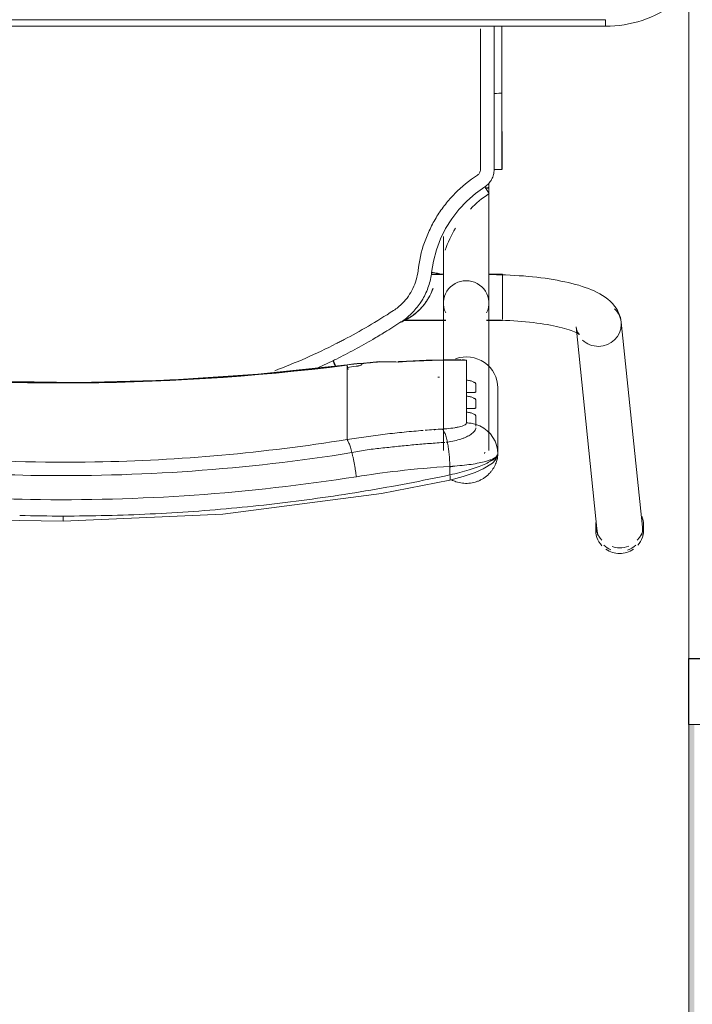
# Model space of a CAD drawing. Header units: metres. Extents: x 1.7 to 42.3, y -72.9 to -47.6.
# Tile 87 of 216: x 9.336 to 9.642, y -62.568 to -62.119. Entities that reach past the tile are written whole.
import ezdxf

# ---------------------------------------------------------------- set-up
doc = ezdxf.new("R2010")
doc.units = ezdxf.units.M
doc.linetypes.add('Traço', pattern=[0.006, 0.003, -0.003])
doc.linetypes.add('Traço_2_', pattern=[0.006, 0.003, -0.003])
for name, color, linetype, lineweight in [('A-GLAZ', 7, 'Continuous', 18), ('A-WALL', 7, 'Continuous', 18), ('A-WALL-PATT', 7, 'Continuous', 18), ('I-FURN', 7, 'Continuous', 18)]:
    doc.layers.add(name, color=color, linetype=linetype, lineweight=lineweight)
doc.layers.add('A-GLAZ-HDLN', color=7, linetype='Traço', lineweight=25, true_color=0x00007f)

# ---------------------------------------------------------------- blocks, each defined once
blk = doc.blocks.new('ConjuntoParaAlunoTamanho6 - CJA06_ConjuntoParaAlunoTamanho6-V25-2PAV - FRIGORÍFICA')
at = {"layer": 'I-FURN', "color": 253, "true_color": 0xaaaaaa}
for p, q in [((-0.2643, 0.29456), (-0.2643, 0.29197)), ((-0.2638, 0.29312), (-0.25413, 0.19969)), ((-0.23354, 0.20182), (-0.24321, 0.29526)), ((-0.24254, 0.29197), (-0.24254, 0.29456)), ((-0.1979, 0.25969), (-0.1979, 0.22964)), ((-0.19734, 0.2558), (-0.19665, 0.25395)), ((-0.19385, 0.25812), (-0.19385, 0.19097)), ((-0.19207, 0.25896), (-0.19202, 0.25906)), ((-0.19202, 0.25906), (-0.19192, 0.25949)), ((-0.17315, 0.19097), (-0.17315, 0.25812)), ((-0.19665, 0.25395), (-0.1957, 0.25221)), ((-0.1957, 0.25221), (-0.19451, 0.25062)), ((-0.17493, 0.25435), (-0.17437, 0.25441)), ((-0.12923, 0.2438), (-0.12923, 0.25317)), ((-0.1691, 0.24895), (-0.1691, 0.24864)), ((-0.12923, 0.24214), (-0.12923, 0.2438)), ((-0.18366, 0.24073), (-0.18366, 0.23904)), ((-0.12923, 0.24214), (-0.12923, 0.23653)), ((-0.18366, 0.23345), (-0.18366, 0.23176)), ((-0.12923, 0.23653), (-0.12923, 0.23486)), ((-0.12923, 0.23486), (-0.12923, 0.22925)), ((-0.12923, 0.22925), (-0.12923, 0.22759)), ((-0.18366, 0.22617), (-0.18366, 0.21701)), ((-0.12923, 0.22759), (-0.12923, 0.22197)), ((-0.12923, 0.22197), (-0.12923, 0.22031)), ((-0.11598, 0.22048), (-0.1227, 0.21732)), ((-0.18366, 0.21701), (-0.1818, 0.21679)), ((-0.14414, 0.21757), (-0.12926, 0.21915)), ((-0.19271, 0.19894), (-0.2, 0.19894)), ((-0.2, 0.19844), (-0.2, 0.19411)), ((-0.19271, 0.19879), (-0.19385, 0.19879)), ((-0.19385, 0.19879), (-0.19385, 0.19845)), ((-0.19385, 0.19845), (-0.19385, 0.19764)), ((-0.15474, 0.19894), (-0.17429, 0.19894)), ((-0.15494, 0.19879), (-0.17429, 0.19879)), ((-0.2, 0.19393), (-0.2, 0.18575)), ((-0.19385, 0.19367), (-0.19385, 0.1916)), ((-0.2, 0.18573), (-0.2, 0.17922)), ((-0.19385, 0.18688), (-0.19385, 0.18582)), ((-0.19385, 0.18371), (-0.19385, 0.18582)), ((-0.19385, 0.17809), (-0.19385, 0.18068)), ((-0.2, 0.17916), (-0.2, 0.17794)), ((-0.2, 0.17794), (-0.19377, 0.17794)), ((-0.17323, 0.17794), (-0.1676, 0.17794)), ((-0.17268, 0.17809), (-0.16757, 0.17809)), ((-0.19385, 0.13857), (-0.19385, 0.13643)), ((-0.19983, 0.13021), (-0.19982, 0.0953)), ((-0.19982, 0.06488), (-0.19982, 0.0953)), ((-0.19982, 0.0953), (-0.19982, 0.09529)), ((-0.19623, 0.09556), (-0.19738, 0.09554)), ((0.247, 0.06497), (-0.247, 0.06497)), ((-0.247, 0.06497), (-0.247, 0.06197)), ((0.247, 0.06497), (-0.247, 0.06497))]:
    blk.add_line(p, q, dxfattribs=at)
at = {"layer": 'I-FURN', "color": 253, "true_color": 0xaaaaaa, "flags": 128}
for points in [[(0.0001, 0.2904), (-0.07267, 0.28721), (-0.14486, 0.2777), (-0.17603, 0.27161)], [(0.17623, 0.27161), (0.10331, 0.28398), (0.03018, 0.28985), (0.0001, 0.2904)], [(-0.17603, 0.27161), (-0.18218, 0.26997), (-0.18761, 0.26812), (-0.19131, 0.26652), (-0.19557, 0.2639), (-0.19708, 0.26226), (-0.19765, 0.26113), (-0.1979, 0.25971)], [(-0.17607, 0.26928), (-0.17607, 0.26831), (-0.17607, 0.26734), (-0.17607, 0.26637), (-0.17607, 0.2654)], [(-0.1979, 0.24468), (-0.1979, 0.2522), (-0.1979, 0.25971)], [(-0.1979, 0.25969), (-0.19776, 0.25773), (-0.19734, 0.2558)], [(-0.1979, 0.25969), (-0.1979, 0.25218), (-0.1979, 0.24467), (-0.1979, 0.23715), (-0.1979, 0.22964)], [(-0.19451, 0.25062), (-0.19311, 0.2492), (-0.19152, 0.24799)], [(-0.19152, 0.24799), (-0.18977, 0.24701), (-0.1879, 0.24628)], [(-0.1879, 0.24243), (-0.1879, 0.24339), (-0.1879, 0.24435), (-0.1879, 0.24532), (-0.1879, 0.24628)], [(-0.18366, 0.24561), (-0.18366, 0.24439), (-0.18366, 0.24317), (-0.18366, 0.24195), (-0.18366, 0.24073)], [(-0.1879, 0.23515), (-0.1879, 0.23603), (-0.1879, 0.23692), (-0.1879, 0.2378), (-0.1879, 0.23868)], [(-0.18366, 0.23904), (-0.18366, 0.23764), (-0.18366, 0.23624), (-0.18366, 0.23485), (-0.18366, 0.23345)], [(-0.1879, 0.22787), (-0.1879, 0.22876), (-0.1879, 0.22964), (-0.1879, 0.23052), (-0.1879, 0.23141)], [(-0.18366, 0.23176), (-0.18366, 0.23036), (-0.18366, 0.22897), (-0.18366, 0.22757), (-0.18366, 0.22617)], [(-0.12926, 0.21915), (-0.08865, 0.22342), (-0.0479, 0.2261), (-0.00707, 0.22717), (0.03376, 0.22666), (0.07455, 0.22454), (0.11521, 0.22083), (0.12946, 0.21915)], [(-0.12923, 0.22031), (-0.12923, 0.22007), (-0.12923, 0.21984), (-0.12923, 0.21961), (-0.12923, 0.21937)], [(-0.18111, 0.21677), (-0.16533, 0.21701), (-0.15331, 0.21761)], [(-0.1359, 0.2187), (-0.1359, 0.21878), (-0.1359, 0.21886), (-0.1359, 0.21893), (-0.1359, 0.21901)], [(-0.23354, 0.20182), (-0.23373, 0.20287), (-0.23403, 0.20376), (-0.23437, 0.20445), (-0.23469, 0.20492), (-0.23492, 0.20521), (-0.23505, 0.20534), (-0.23507, 0.20536)], [(-0.23507, 0.20536), (-0.23501, 0.20531), (-0.23482, 0.20518), (-0.23451, 0.20499), (-0.23408, 0.20476), (-0.23355, 0.20449), (-0.23291, 0.2042), (-0.23217, 0.20389), (-0.23133, 0.20358), (-0.23041, 0.20326), (-0.22941, 0.20294), (-0.22832, 0.20262), (-0.22717, 0.2023), (-0.22594, 0.20199), (-0.22464, 0.20169), (-0.22328, 0.2014), (-0.22186, 0.20112), (-0.22039, 0.20086), (-0.21886, 0.2006), (-0.21729, 0.20036), (-0.21567, 0.20014), (-0.214, 0.19993), (-0.2123, 0.19973), (-0.21057, 0.19956), (-0.2088, 0.1994), (-0.207, 0.19926), (-0.20518, 0.19913), (-0.20334, 0.19903), (-0.20148, 0.19894), (-0.19961, 0.19888), (-0.19772, 0.19883), (-0.19583, 0.1988), (-0.19394, 0.19879), (-0.19385, 0.19879)], [(-0.25413, 0.19969), (-0.25375, 0.19762), (-0.25311, 0.19572), (-0.25226, 0.19403), (-0.25129, 0.19256), (-0.25023, 0.19128), (-0.24913, 0.19017), (-0.24799, 0.18919), (-0.24683, 0.18832), (-0.24563, 0.18753), (-0.24441, 0.18681), (-0.24316, 0.18615), (-0.24188, 0.18553), (-0.24055, 0.18496), (-0.23919, 0.18441), (-0.23778, 0.1839), (-0.23633, 0.18341), (-0.23483, 0.18295), (-0.2333, 0.18251), (-0.23171, 0.1821), (-0.23008, 0.1817), (-0.22841, 0.18133), (-0.2267, 0.18098), (-0.22495, 0.18064), (-0.22315, 0.18033), (-0.22132, 0.18004), (-0.21946, 0.17976), (-0.21756, 0.17951), (-0.21562, 0.17928), (-0.21366, 0.17906), (-0.21168, 0.17887), (-0.20967, 0.1787), (-0.20763, 0.17855), (-0.20558, 0.17842), (-0.20352, 0.17831), (-0.20144, 0.17823), (-0.19935, 0.17816), (-0.19725, 0.17811), (-0.19515, 0.17809), (-0.19385, 0.17809)], [(-0.19385, 0.13857), (-0.19385, 0.14057), (-0.19385, 0.14257), (-0.19385, 0.14457), (-0.19385, 0.14656), (-0.19385, 0.14855), (-0.19385, 0.15053), (-0.19385, 0.15249), (-0.19385, 0.15444), (-0.19385, 0.15637), (-0.19385, 0.15827), (-0.19385, 0.16015), (-0.19385, 0.162), (-0.19385, 0.16382), (-0.19385, 0.1656), (-0.19385, 0.16735), (-0.19385, 0.16905), (-0.19385, 0.17071), (-0.19385, 0.17233), (-0.19385, 0.1739), (-0.19385, 0.17541), (-0.19385, 0.17687), (-0.19385, 0.17828), (-0.19385, 0.17963), (-0.19385, 0.18092), (-0.19385, 0.18215), (-0.19385, 0.18331), (-0.19385, 0.18441), (-0.19385, 0.18544), (-0.19385, 0.1864), (-0.19385, 0.18729), (-0.19385, 0.1881), (-0.19385, 0.18885), (-0.19385, 0.18951), (-0.19385, 0.19011), (-0.19385, 0.19062), (-0.19385, 0.19097)], [(-0.17315, 0.19097), (-0.17315, 0.19051), (-0.17315, 0.18998), (-0.17315, 0.18937), (-0.17315, 0.18869), (-0.17315, 0.18793), (-0.17315, 0.1871), (-0.17315, 0.18619), (-0.17315, 0.18522), (-0.17315, 0.18417), (-0.17315, 0.18306), (-0.17315, 0.18188), (-0.17315, 0.18064), (-0.17315, 0.17934), (-0.17315, 0.17798), (-0.17315, 0.17656), (-0.17315, 0.17508), (-0.17315, 0.17355), (-0.17315, 0.17198), (-0.17315, 0.17035), (-0.17315, 0.16868), (-0.17315, 0.16696), (-0.17315, 0.16521), (-0.17315, 0.16342), (-0.17315, 0.16159), (-0.17315, 0.16066)], [(-0.16841, 0.18438), (-0.16841, 0.18437), (-0.16841, 0.18435), (-0.16841, 0.18434), (-0.16841, 0.18432)], [(-0.16774, 0.17706), (-0.16861, 0.17188), (-0.16997, 0.16679), (-0.17181, 0.16185), (-0.17415, 0.15713), (-0.17693, 0.15265), (-0.18013, 0.14846), (-0.18374, 0.14461), (-0.18771, 0.14113), (-0.19199, 0.13805)], [(-0.19623, 0.13025), (-0.19623, 0.12331), (-0.19623, 0.11637), (-0.19623, 0.10942), (-0.19623, 0.10249), (-0.19623, 0.09556)], [(-0.19738, 0.09554), (-0.19841, 0.0955), (-0.1992, 0.09544), (-0.19969, 0.09537), (-0.19982, 0.0953)], [(-0.247, 0.06497), (-0.24912, 0.06492), (-0.25124, 0.0648), (-0.25334, 0.06459), (-0.25544, 0.06429), (-0.25753, 0.06391), (-0.2596, 0.06345), (-0.26165, 0.0629), (-0.26367, 0.06228), (-0.26567, 0.06157), (-0.26764, 0.06078), (-0.26957, 0.05992), (-0.27147, 0.05898), (-0.27333, 0.05796), (-0.27515, 0.05687), (-0.27693, 0.05571), (-0.27865, 0.05448), (-0.28033, 0.05318), (-0.28195, 0.05181), (-0.28351, 0.05038), (-0.285, 0.04891)], [(0.247, 0.06197), (0.1235, 0.06197), (0, 0.06197), (-0.1235, 0.06197), (-0.247, 0.06197)], [(-0.247, 0.06197), (-0.1235, 0.06197), (0, 0.06197), (0.1235, 0.06197), (0.247, 0.06197)]]:
    blk.add_lwpolyline(points, dxfattribs=at)
at = {"layer": 'I-FURN', "color": 253, "true_color": 0xaaaaaa}
for centre, major_axis, ratio, start_param, end_param in [((-0.25342, 0.29456), (0.01088, 0), 0.965926, 1.570796, 2.185058), ((-0.25342, 0.29456), (0.01088, 0), 0.965926, 0.959427, 1.570796), ((-0.25342, 0.29456), (0.01088, 0), 0.965926, 2.438822, 3.243525), ((-0.25351, 0.29419), (0.01029, 0.00107), 0.967158, 1.815725, 2.256389), ((-0.25342, 0.29197), (0.01088, 0), 0.965926, 1.570796, 1.965237), ((-0.25342, 0.29197), (0.01088, 0), 0.965926, 1.257624, 1.559899), ((-0.25351, 0.29419), (0.01029, 0.00107), 0.967158, 0.685592, 1.060105), ((-0.25342, 0.29456), (0.01088, 0), 0.965926, 6.170166, 7.020457), ((-0.25342, 0.29197), (0.01088, 0), 0.965926, 2.404268, 3.526261), ((-0.25351, 0.29419), (0.01029, 0.00107), 0.967158, 2.780211, 3.141593), ((-0.25342, 0.29197), (0.01088, 0), 0.965926, 6.182855, 7.015454), ((-0.25351, 0.29419), (0.01029, 0.00107), 0.967158, 6.18338, 6.464028), ((-0.1835, 0.22964), (-0.0144, 0), 0.978148, 0, 1.909658), ((0.0001, -0.77159), (1.0211, 0), 0.978148, 1.443771, 1.697822), ((0.0001, -0.77117), (1.0209, 0), 0.978148, 1.443771, 1.697822), ((-0.17927, 0.60128), (0.385, 0), 0.978148, 4.732926, 4.735013), ((-0.17927, 0.60356), (0.395, 0), 0.978148, 4.828782, 4.839414), ((-0.1305, 0.22908), (-0.00124, 0.00992), 0.026339, 2.463316, 2.789234), ((-0.17927, 0.60336), (0.395, 0), 0.978148, 4.701279, 4.780293), ((-0.14501, 0.22754), (-0.00087, 0.00996), 0.018501, 2.957526, 3.350225), ((-0.17927, 0.60263), (0.395, 0), 0.978148, 4.801491, 4.822541), ((-0.17927, 0.60221), (0.3948, 0), 0.978148, 4.828842, 4.839414), ((-0.24383, 0.20075), (0.01029, 0.00107), 0.967158, 1.470991, 3.041787), ((-0.24383, 0.20075), (0.01029, 0.00107), 0.967158, 0.685592, 1.470991), ((-0.24383, 0.20075), (0.01029, 0.00107), 0.967158, 3.041787, 3.827185), ((-0.1835, 0.19097), (0.01035, 0), 0.978148, 2.686587, 4.712389), ((-0.1835, 0.19097), (0.01035, 0), 0.978148, 4.712389, 6.738191), ((-0.1835, 0.13857), (0.01035, 0), 0.069756, 2.648425, 3.665191)]:
    blk.add_ellipse(centre, major_axis=major_axis, ratio=ratio, start_param=start_param, end_param=end_param, dxfattribs=at)
for points in [[(-0.03953, 0.28708), (-0.04612, 0.28677), (-0.05271, 0.28638), (-0.05929, 0.28591)], [(-0.01972, 0.28779), (-0.02633, 0.28763), (-0.03293, 0.2874), (-0.03953, 0.28708)], [(0.0001, 0.28802), (-0.00651, 0.28802), (-0.01312, 0.28795), (-0.01972, 0.28779)], [(0.0001, 0.29036), (0.0001, 0.29029), (0.0001, 0.29001), (0.0001, 0.28916), (0.0001, 0.28841), (0.0001, 0.28802)], [(0.01992, 0.28779), (0.01332, 0.28795), (0.00671, 0.28802), (0.0001, 0.28802)], [(-0.07901, 0.28427), (-0.08557, 0.28365), (-0.09211, 0.28295), (-0.09864, 0.28217)], [(-0.05929, 0.28591), (-0.06588, 0.28544), (-0.07245, 0.28489), (-0.07901, 0.28427)], [(-0.11819, 0.27961), (-0.12468, 0.27869), (-0.13116, 0.27768), (-0.13762, 0.27661)], [(-0.09864, 0.28217), (-0.10517, 0.28139), (-0.11169, 0.28054), (-0.11819, 0.27961)], [(-0.13762, 0.27661), (-0.14407, 0.27553), (-0.15051, 0.27438), (-0.15692, 0.27316)], [(-0.15692, 0.27316), (-0.16332, 0.27194), (-0.16971, 0.27065), (-0.17607, 0.26928)], [(-0.13346, 0.2701), (-0.13339, 0.26956), (-0.13324, 0.26848), (-0.133, 0.26684), (-0.13272, 0.2652), (-0.13242, 0.26359), (-0.13211, 0.26203), (-0.13178, 0.26053), (-0.13155, 0.25959), (-0.13144, 0.25914)], [(-0.17607, 0.2654), (-0.17914, 0.26523), (-0.18504, 0.2647), (-0.19219, 0.26337), (-0.19682, 0.26165), (-0.1979, 0.26035), (-0.1979, 0.25969)], [(-0.1761, 0.26576), (-0.17671, 0.26561), (-0.17731, 0.26545), (-0.17791, 0.26528)], [(-0.17607, 0.2654), (-0.17606, 0.26498), (-0.17604, 0.26413), (-0.17598, 0.26285), (-0.1759, 0.26156), (-0.17579, 0.26028), (-0.17566, 0.25902), (-0.17551, 0.25778), (-0.17533, 0.25659), (-0.17514, 0.25544), (-0.175, 0.25471), (-0.17493, 0.25435)], [(-0.12923, 0.25317), (-0.12932, 0.25327), (-0.1295, 0.25353), (-0.1298, 0.25409), (-0.13011, 0.25481), (-0.13044, 0.25568), (-0.13077, 0.2567), (-0.1311, 0.25786), (-0.13133, 0.2587), (-0.13144, 0.25914)], [(-0.17493, 0.25435), (-0.17484, 0.25392), (-0.17465, 0.25308), (-0.17435, 0.25195), (-0.17403, 0.25093), (-0.17369, 0.25006), (-0.17335, 0.24934), (-0.173, 0.24877), (-0.17277, 0.2485), (-0.17265, 0.2484)], [(-0.14226, 0.2513), (-0.14371, 0.25111), (-0.14516, 0.25093), (-0.14661, 0.25076)], [(-0.16481, 0.24895), (-0.16743, 0.24874), (-0.17004, 0.24856), (-0.17265, 0.2484)], [(-0.15964, 0.24939), (-0.16109, 0.24926), (-0.16254, 0.24913), (-0.16398, 0.24902)], [(-0.14661, 0.25076), (-0.14806, 0.25058), (-0.14951, 0.25042), (-0.15095, 0.25026)], [(-0.1879, 0.24628), (-0.18756, 0.24617), (-0.18687, 0.24599), (-0.18581, 0.24578), (-0.18474, 0.24565), (-0.18402, 0.24561), (-0.18366, 0.24561)], [(-0.13517, 0.21946), (-0.13505, 0.2195), (-0.13479, 0.21957), (-0.13436, 0.21967), (-0.1339, 0.21974), (-0.13357, 0.21979), (-0.1334, 0.21981)], [(-0.09625, 0.22184), (-0.10584, 0.21825), (-0.1152, 0.21414), (-0.12434, 0.2095)], [(-0.15397, 0.21772), (-0.15349, 0.21752), (-0.153, 0.21758), (-0.15247, 0.21788)], [(-0.15247, 0.21788), (-0.15113, 0.21782), (-0.1484, 0.21775), (-0.14556, 0.21776), (-0.14412, 0.21779)], [(-0.12436, 0.21651), (-0.12717, 0.21512), (-0.13276, 0.21224), (-0.13826, 0.20916), (-0.14098, 0.20758)], [(-0.13585, 0.2186), (-0.13587, 0.21862), (-0.13589, 0.21865), (-0.1359, 0.21868), (-0.1359, 0.2187)], [(-0.1227, 0.21732), (-0.12297, 0.21719), (-0.12353, 0.21692), (-0.12408, 0.21665), (-0.12436, 0.21651)], [(-0.12335, 0.21813), (-0.12356, 0.21856), (-0.12377, 0.21898), (-0.12395, 0.21936)], [(-0.12289, 0.21723), (-0.12304, 0.21753), (-0.12319, 0.21783), (-0.12334, 0.21813)], [(-0.12798, 0.20762), (-0.13157, 0.20574), (-0.13889, 0.20168), (-0.14651, 0.19698), (-0.1504, 0.19445)], [(-0.14098, 0.20758), (-0.14188, 0.20704), (-0.14368, 0.20597), (-0.14546, 0.20487), (-0.14635, 0.20432)], [(-0.12434, 0.2095), (-0.12494, 0.2092), (-0.12615, 0.20858), (-0.12737, 0.20794), (-0.12798, 0.20762)], [(-0.14638, 0.20431), (-0.14762, 0.20355), (-0.1501, 0.202), (-0.15256, 0.20043), (-0.15378, 0.19963)], [(-0.16501, 0.19076), (-0.16447, 0.19151), (-0.16331, 0.19295), (-0.16135, 0.19493), (-0.15919, 0.19669), (-0.15764, 0.19771), (-0.15683, 0.19818)], [(-0.15378, 0.19963), (-0.1555, 0.19851), (-0.15869, 0.19594), (-0.16134, 0.1928), (-0.1625, 0.1911)], [(-0.1568, 0.1982), (-0.15576, 0.1988), (-0.15475, 0.1993), (-0.15376, 0.19971)], [(-0.1504, 0.19445), (-0.15113, 0.19396), (-0.15256, 0.19293), (-0.15386, 0.19174), (-0.15448, 0.19112)], [(-0.16371, 0.18924), (-0.16479, 0.18738), (-0.16656, 0.18343), (-0.1675, 0.1792), (-0.16774, 0.17706)], [(-0.1625, 0.1911), (-0.16271, 0.1908), (-0.16313, 0.19018), (-0.16352, 0.18955), (-0.16371, 0.18924)], [(-0.15448, 0.19112), (-0.15645, 0.18912), (-0.15969, 0.18452), (-0.16124, 0.17915), (-0.16156, 0.17636)], [(-0.16774, 0.17706), (-0.16823, 0.17712), (-0.16921, 0.17725), (-0.17046, 0.17746), (-0.17128, 0.17766), (-0.17147, 0.17776), (-0.17146, 0.1778)], [(-0.17391, 0.16699), (-0.17512, 0.16348), (-0.17671, 0.16011), (-0.17864, 0.15696)], [(-0.1854, 0.14823), (-0.18797, 0.14558), (-0.19084, 0.14321), (-0.19391, 0.14119)], [(-0.19391, 0.14119), (-0.19393, 0.14119), (-0.19385, 0.14103), (-0.19344, 0.14033), (-0.19278, 0.13928), (-0.19225, 0.13846), (-0.19199, 0.13805)], [(-0.19199, 0.13805), (-0.19265, 0.13762), (-0.19383, 0.13663), (-0.19519, 0.13473), (-0.19604, 0.13255), (-0.19622, 0.13104), (-0.19623, 0.13025)], [(-0.19623, 0.13025), (-0.19672, 0.13025), (-0.1977, 0.13025), (-0.19891, 0.13024), (-0.19969, 0.13022), (-0.19984, 0.13021), (-0.19982, 0.1302)], [(-0.19982, 0.12147), (-0.19982, 0.12438), (-0.19982, 0.12729), (-0.19982, 0.1302)], [(-0.19982, 0.1302), (-0.19982, 0.12438), (-0.19982, 0.11273), (-0.19982, 0.1011), (-0.19982, 0.09529)], [(-0.18863, 0.13277), (-0.18884, 0.13263), (-0.18922, 0.13231), (-0.18966, 0.1317), (-0.18994, 0.13099), (-0.19, 0.1305), (-0.19, 0.13025)], [(-0.19982, 0.09528), (-0.19982, 0.1011), (-0.19982, 0.10691), (-0.19982, 0.11273)], [(-0.19982, 0.09529), (-0.19982, 0.08515), (-0.19982, 0.07502), (-0.19982, 0.06488)], [(-0.19982, 0.06488), (-0.19982, 0.06837), (-0.19982, 0.07185), (-0.19982, 0.07534)]]:
    blk.add_open_spline(points, degree=3, dxfattribs=at)
for points, knots in [([(-0.13346, 0.2701), (-0.0847, 0.2778), (0.00519, 0.28415), (0.09466, 0.27626), (0.13366, 0.2701)], [-1, -1, -1, -1, -0.444444, 0, 0, 0, 0]), ([(-0.1979, 0.25971), (-0.1979, 0.26019), (-0.19783, 0.26127), (-0.19747, 0.26287), (-0.19695, 0.2643), (-0.19642, 0.26543), (-0.19585, 0.26637), (-0.19534, 0.26711), (-0.19492, 0.26766), (-0.19447, 0.26819), (-0.19382, 0.2689), (-0.19291, 0.26975), (-0.1919, 0.27053), (-0.19105, 0.27107), (-0.1904, 0.27144), (-0.18973, 0.27177), (-0.18883, 0.27217), (-0.18719, 0.27275), (-0.18474, 0.2732), (-0.18174, 0.27315), (-0.17906, 0.27255), (-0.17745, 0.27187), (-0.17679, 0.27153)], [0, 0, 0, 0, 0.0625, 0.125, 0.15625, 0.1875, 0.21875, 0.234375, 0.25, 0.265625, 0.28125, 0.3125, 0.34375, 0.359375, 0.375, 0.390625, 0.40625, 0.4375, 0.5, 0.5625, 0.625, 0.6721865, 0.6721865, 0.6721865, 0.6721865]), ([(-0.1979, 0.25971), (-0.1979, 0.26034), (-0.19688, 0.26187), (-0.19282, 0.26411), (-0.18865, 0.26578), (-0.18491, 0.26704), (-0.18064, 0.26823), (-0.1776, 0.26895), (-0.17607, 0.26928)], [0, 0, 0, 0, 0.25, 0.5, 0.625, 0.75, 0.875, 1, 1, 1, 1]), ([(-0.1761, 0.27156), (-0.17616, 0.27149), (-0.17627, 0.27106), (-0.17619, 0.27003), (-0.17607, 0.26928)], [0.625, 0.625, 0.625, 0.625, 0.75, 1, 1, 1, 1]), ([(-0.17607, 0.2654), (-0.1682, 0.2659), (-0.154, 0.26716), (-0.13977, 0.2691), (-0.13346, 0.2701)], [-1, -1, -1, -1, -0.444444, 0, 0, 0, 0]), ([(-0.13144, 0.25914), (-0.08343, 0.26683), (0.00512, 0.27318), (0.09323, 0.26529), (0.13164, 0.25914)], [-1, -1, -1, -1, -0.444444, 0, 0, 0, 0]), ([(-0.1965, 0.2622), (-0.19671, 0.26207), (-0.1971, 0.26176), (-0.19769, 0.26096), (-0.1979, 0.26021), (-0.1979, 0.25971)], [0.75, 0.75, 0.75, 0.75, 0.8125, 0.875, 1, 1, 1, 1]), ([(-0.19421, 0.2626), (-0.1945, 0.26266), (-0.19502, 0.2627), (-0.19554, 0.2626), (-0.19576, 0.26254)], [0.5473049, 0.5473049, 0.5473049, 0.5473049, 0.625, 0.6812684, 0.6812684, 0.6812684, 0.6812684]), ([(0.12943, 0.25317), (0.08224, 0.26075), (-0.00484, 0.26702), (-0.09148, 0.25924), (-0.12923, 0.25317)], [-1, -1, -1, -1, -0.444444, 0, 0, 0, 0]), ([(-0.17381, 0.25447), (-0.17147, 0.25462), (-0.16677, 0.25497), (-0.1597, 0.25557), (-0.1538, 0.25614), (-0.14908, 0.25663), (-0.14554, 0.25703), (-0.14198, 0.25739), (-0.13843, 0.25782), (-0.13492, 0.25842), (-0.13259, 0.25889), (-0.13144, 0.25914)], [0, 0, 0, 0, 0.166667, 0.333333, 0.5, 0.583333, 0.666667, 0.75, 0.833333, 0.916667, 1, 1, 1, 1]), ([(-0.1879, 0.24778), (-0.18791, 0.24829), (-0.1875, 0.24933), (-0.18588, 0.25077), (-0.184, 0.25182), (-0.1824, 0.2525), (-0.17978, 0.25344), (-0.17715, 0.25404), (-0.17493, 0.25435)], [0, 0, 0, 0, 0.2, 0.4, 0.55, 0.625, 0.7, 1, 1, 1, 1]), ([(-0.12923, 0.25317), (-0.13213, 0.25271), (-0.13647, 0.25207), (-0.14082, 0.25148), (-0.14226, 0.2513)], [-1, -1, -1, -1, -0.8, -0.7, -0.7, -0.7, -0.7]), ([(-0.1879, 0.24628), (-0.1879, 0.24644), (-0.1879, 0.2467), (-0.1879, 0.247), (-0.1879, 0.2471)], [0, 0, 0, 0, 0.4, 0.6, 0.6, 0.6, 0.6]), ([(-0.17265, 0.2484), (-0.17333, 0.24836), (-0.17532, 0.24821), (-0.17777, 0.24791), (-0.17985, 0.24753), (-0.18163, 0.2471), (-0.18322, 0.24646), (-0.18366, 0.2459), (-0.18366, 0.24561)], [-1, -1, -1, -1, -0.888889, -0.666667, -0.555556, -0.444444, -0.222222, 0, 0, 0, 0]), ([(-0.15095, 0.25026), (-0.1524, 0.2501), (-0.1553, 0.24979), (-0.15819, 0.24952), (-0.15964, 0.24939)], [-0.4999999, -0.4999999, -0.4999999, -0.4999999, -0.4, -0.3, -0.3, -0.3, -0.3]), ([(-0.18366, 0.24073), (-0.18428, 0.24075), (-0.18512, 0.24088), (-0.18609, 0.24117), (-0.18671, 0.24142), (-0.18723, 0.2417), (-0.18762, 0.24198), (-0.18784, 0.24222), (-0.1879, 0.24236), (-0.1879, 0.24243)], [0, 0, 0, 0, 0.25, 0.375, 0.5, 0.625, 0.75, 0.875, 1, 1, 1, 1]), ([(-0.1879, 0.23868), (-0.1879, 0.23875), (-0.18784, 0.23885), (-0.18762, 0.23896), (-0.18723, 0.23902), (-0.18671, 0.23904), (-0.18609, 0.23904), (-0.18512, 0.23903), (-0.18428, 0.23902), (-0.18366, 0.23904)], [0, 0, 0, 0, 0.125, 0.25, 0.375, 0.5, 0.625, 0.75, 1, 1, 1, 1]), ([(-0.18366, 0.23345), (-0.18428, 0.23348), (-0.18512, 0.2336), (-0.18609, 0.23389), (-0.18671, 0.23414), (-0.18723, 0.23442), (-0.18762, 0.2347), (-0.18784, 0.23494), (-0.1879, 0.23508), (-0.1879, 0.23515)], [0, 0, 0, 0, 0.25, 0.375, 0.5, 0.625, 0.75, 0.875, 1, 1, 1, 1]), ([(-0.1879, 0.23141), (-0.1879, 0.23147), (-0.18784, 0.23158), (-0.18762, 0.23168), (-0.18723, 0.23174), (-0.18671, 0.23176), (-0.18609, 0.23176), (-0.18512, 0.23175), (-0.18428, 0.23175), (-0.18366, 0.23176)], [0, 0, 0, 0, 0.125, 0.25, 0.375, 0.5, 0.625, 0.75, 1, 1, 1, 1]), ([(-0.18366, 0.22617), (-0.18428, 0.2262), (-0.18512, 0.22633), (-0.18609, 0.22661), (-0.18671, 0.22687), (-0.18723, 0.22714), (-0.18762, 0.22742), (-0.18784, 0.22767), (-0.1879, 0.22781), (-0.1879, 0.22787)], [0, 0, 0, 0, 0.25, 0.375, 0.5, 0.625, 0.75, 0.875, 1, 1, 1, 1]), ([(-0.1359, 0.21901), (-0.1359, 0.21905), (-0.13586, 0.21912), (-0.13573, 0.21923), (-0.13553, 0.21933), (-0.13539, 0.21938), (-0.13534, 0.2194)], [0, 0, 0, 0, 0.125, 0.25, 0.375, 0.4314613, 0.4314613, 0.4314613, 0.4314613]), ([(-0.1334, 0.21866), (-0.1337, 0.21862), (-0.13425, 0.21856), (-0.13488, 0.2185), (-0.13529, 0.21849), (-0.13555, 0.2185), (-0.13573, 0.21853), (-0.13582, 0.21857), (-0.13585, 0.2186)], [0, 0, 0, 0, 0.25, 0.5, 0.625, 0.75, 0.875, 1, 1, 1, 1]), ([(-0.12388, 0.21967), (-0.12372, 0.21936), (-0.12333, 0.2186), (-0.12291, 0.21776), (-0.1227, 0.21732)], [0.5302375, 0.5302375, 0.5302375, 0.5302375, 0.75, 1, 1, 1, 1]), ([(-0.1535, 0.1999), (-0.15406, 0.19967), (-0.15585, 0.19886), (-0.15753, 0.19787), (-0.15863, 0.1971)], [0.6367527, 0.6367527, 0.6367527, 0.6367527, 0.75, 1, 1, 1, 1]), ([(-0.15863, 0.1971), (-0.16081, 0.19558), (-0.16383, 0.19273), (-0.16686, 0.18807), (-0.16796, 0.18563), (-0.16841, 0.18438)], [0, 0, 0, 0, 0.5, 0.75, 1, 1, 1, 1]), ([(-0.16841, 0.18432), (-0.16799, 0.18547), (-0.16725, 0.18714), (-0.16604, 0.18925), (-0.16537, 0.19026), (-0.16501, 0.19076)], [0, 0, 0, 0, 0.5, 0.75, 1, 1, 1, 1]), ([(-0.16156, 0.17636), (-0.16208, 0.17191), (-0.16353, 0.16549), (-0.16692, 0.15729), (-0.1701, 0.15145), (-0.17391, 0.14602), (-0.17976, 0.13936), (-0.18487, 0.13521), (-0.18863, 0.13277)], [0, 0, 0, 0, 0.25, 0.375, 0.5, 0.625, 0.75, 1, 1, 1, 1]), ([(-0.19, 0.13025), (-0.19, 0.12863), (-0.19, 0.12547), (-0.19, 0.12092), (-0.19, 0.1173), (-0.19, 0.1145), (-0.19, 0.11243), (-0.19, 0.11052), (-0.19, 0.10828), (-0.19, 0.10624), (-0.19, 0.10408), (-0.19, 0.10228), (-0.19, 0.10023), (-0.19, 0.09774), (-0.19, 0.09515), (-0.19, 0.09189), (-0.19, 0.08842), (-0.19, 0.08419), (-0.19, 0.08049), (-0.19, 0.07684), (-0.19, 0.07351), (-0.19, 0.07081), (-0.19, 0.0683), (-0.19, 0.06666), (-0.19, 0.06612)], [0, 0, 0, 0, 0.03125, 0.0625, 0.09375, 0.109375, 0.125, 0.140625, 0.15625, 0.1875, 0.203125, 0.21875, 0.234375, 0.25, 0.265625, 0.28125, 0.3125, 0.328125, 0.34375, 0.359375, 0.3671875, 0.375, 0.3828125, 0.3865101, 0.3865101, 0.3865101, 0.3865101]), ([(-0.19623, 0.06488), (-0.19623, 0.06802), (-0.19623, 0.0747), (-0.19623, 0.0849), (-0.19623, 0.09203), (-0.19623, 0.09556)], [0.8397159, 0.8397159, 0.8397159, 0.8397159, 0.8888889, 0.9444444, 1, 1, 1, 1])]:
    blk.add_open_spline(points, degree=3, knots=knots, dxfattribs=at)
blk = doc.blocks.new('JANELA1 - Paineis _2x1_ 2 x 1_00-8467672-2PAV - FRIGORÍFICA')
at = {"layer": 'A-GLAZ', "color": 253, "true_color": 0xaaaaaa}
for p, q in [((1, -0.075), (1, 0.075)), ((0.97, -0.03), (0.97, -0.075)), ((0.97, -0.075), (-0.97, -0.075)), ((0.97, -0.075), (1, -0.075))]:
    blk.add_line(p, q, dxfattribs=at)
at = {"layer": 'A-GLAZ-HDLN', "color": 9, "linetype": 'Traço_2_', "true_color": 0xaaaad4}
for p, q in [((0.97, -0.075), (0.97, 0.075)), ((1, 0.075), (1, -0.075)), ((1, -0.075), (0.97, -0.075))]:
    blk.add_line(p, q, dxfattribs=at)
blk = doc.blocks.new('4 GRE - ESCOLA DE CINEMA E AUDIOVISUAL CINE REX R07_rvt-1-2PAV - FRIGORÍFICA')
at = {"layer": 'A-WALL-PATT', "true_color": 0xd4d4d4}
h = blk.add_hatch(dxfattribs=at)
h.set_pattern_fill('FP_1', color=254, style=0, pattern_type=2)
h.set_pattern_definition([(50, (21.555, -62.9), (0.546555, -0.047815), [0.05715, -0.62865]), (355, (21.555, -62.9), (-0.105728, 0.573166), [0.04572, -0.50292]), (100.451, (21.601, -62.904), (0.440828, 0.52535), [0.04857, -0.53427]), (46.184, (21.555, -62.748), (0.813237, -0.12613), [0.08573, -0.94298]), (96.636, (21.623, -62.758), (0.71221, 0.742287), [0.07286, -0.80141]), (351.184, (21.555, -62.748), (0.712217, 0.742274), [0.06858, -0.75438]), (21, (21.631, -62.786), (0.454846, -0.306795), [0.05715, -0.62865]), (326, (21.631, -62.786), (0.185405, 0.55256), [0.04572, -0.50292]), (71.451, (21.669, -62.811), (0.64025, 0.245763), [0.04857, -0.53427]), (37.5, (21.555, -62.9), (0.009261, 0.2536672), [0.02515, -0.47168, 0.02515, -0.48539, -0.50482]), (37.5, (21.555, -62.9), (0.009261, 0.2536672), [-1.007, 0.02515, -0.47968]), (7.5, (21.555, -62.9), (0.200456, 0.300546), [0.02515, -0.26594, 0.02515, -0.46025, -0.1924]), (7.5, (21.555, -62.9), (0.200456, 0.300546), [-0.77648, 0.02515, -0.16726]), (327.5, (21.385, -62.9), (0.4067682, -0.0171882), [0.02515, -0.16535, 0.02515, -0.56921, -0.78867]), (327.5, (21.385, -62.9), (0.4067682, -0.0171882), [-0.78486, 0.02515, -0.76352]), (317.5, (21.309, -62.9), (0.444383, 0.076279), [0.02515, -0.2225, 0.02515, -0.36957, -0.56007]), (317.5, (21.309, -62.9), (0.444383, 0.076279), [-0.64237, 0.02515, -0.53492])])
h.paths.add_polyline_path([(9.64066, -71.59154), (9.64316, -71.59154), (9.64316, -70.87194), (9.64066, -70.87194)])
h.paths.add_polyline_path([(9.64066, -69.67194), (9.64316, -69.67194), (9.64316, -69.52444), (9.71566, -69.52444), (9.71566, -69.52194), (9.64066, -69.52194), (9.64066, -69.58107)])
h.paths.add_polyline_path([(9.64066, -68.62194), (9.71566, -68.62194), (9.71566, -68.61944), (9.64316, -68.61944), (9.64316, -68.38012), (9.64066, -68.38012), (9.64066, -68.38262)])
h.paths.add_polyline_path([(9.64066, -67.88512), (9.64316, -67.88512), (9.64316, -67.75293), (9.71566, -67.75293), (9.71566, -67.75043), (9.64066, -67.75043), (9.64066, -67.88262)])
h.paths.add_polyline_path([(9.67066, -66.85043), (9.71566, -66.85043), (9.71566, -66.84793), (9.64316, -66.84793), (9.64316, -65.84793), (9.64066, -65.84793), (9.64066, -66.85043)])
h.paths.add_polyline_path([(9.64066, -65.75293), (9.64316, -65.75293), (9.64316, -65.50043), (9.64066, -65.50043), (9.64066, -65.75043)])
h.paths.add_polyline_path([(9.64316, -63.50043), (9.64316, -62.44043), (9.64066, -62.44043), (9.64066, -63.50043)])
h.paths.add_polyline_path([(9.64316, -60.44043), (9.64316, -59.69293), (9.71566, -59.69293), (9.71566, -59.69043), (9.64066, -59.69043), (9.64066, -60.44043)])
h.paths.add_polyline_path([(9.64066, -58.79043), (9.71566, -58.79043), (9.71566, -58.78793), (9.64316, -58.78793), (9.64316, -58.72295), (9.64066, -58.72295), (9.64066, -58.72545)])
h.paths.add_polyline_path([(9.64316, -58.57795), (9.64316, -58.40295), (9.71566, -58.40295), (9.71566, -58.40045), (9.64066, -58.40045), (9.64066, -58.57795)])
h.paths.add_polyline_path([(9.71566, -57.50045), (9.71566, -57.49795), (9.64316, -57.49795), (9.64316, -57.19154), (9.64066, -57.19154), (9.64066, -57.50045), (9.69478, -57.50045)])
h.paths.add_polyline_path([(9.64066, -55.19154), (9.64316, -55.19154), (9.64316, -54.84154), (9.64066, -54.84154), (9.64066, -55.0578)])
at = {"layer": 'A-WALL', "color": 253, "true_color": 0xaaaaaa}
blk.add_line((9.64066, -62.44043), (9.64066, -63.50043), dxfattribs=at)
at = {"layer": 'A-GLAZ', "color": 253, "lineweight": 18, "true_color": 0xaaaaaa, "rotation": 269.9999999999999}
blk.add_blockref('JANELA1 - Paineis _2x1_ 2 x 1_00-8467672-2PAV - FRIGORÍFICA', (9.71566, -61.44043), dxfattribs=at)
at = {"layer": 'I-FURN', "color": 253, "lineweight": 18, "true_color": 0xaaaaaa, "rotation": 180}
blk.add_blockref('ConjuntoParaAlunoTamanho6 - CJA06_ConjuntoParaAlunoTamanho6-V25-2PAV - FRIGORÍFICA', (9.35566, -62.05751), dxfattribs=at)

msp = doc.modelspace()

# ---------------------------------------------------------------- block references
at = {"lineweight": 5}
msp.add_blockref('4 GRE - ESCOLA DE CINEMA E AUDIOVISUAL CINE REX R07_rvt-1-2PAV - FRIGORÍFICA', (0, 0), dxfattribs=at)

doc.saveas('drawing.dxf')
